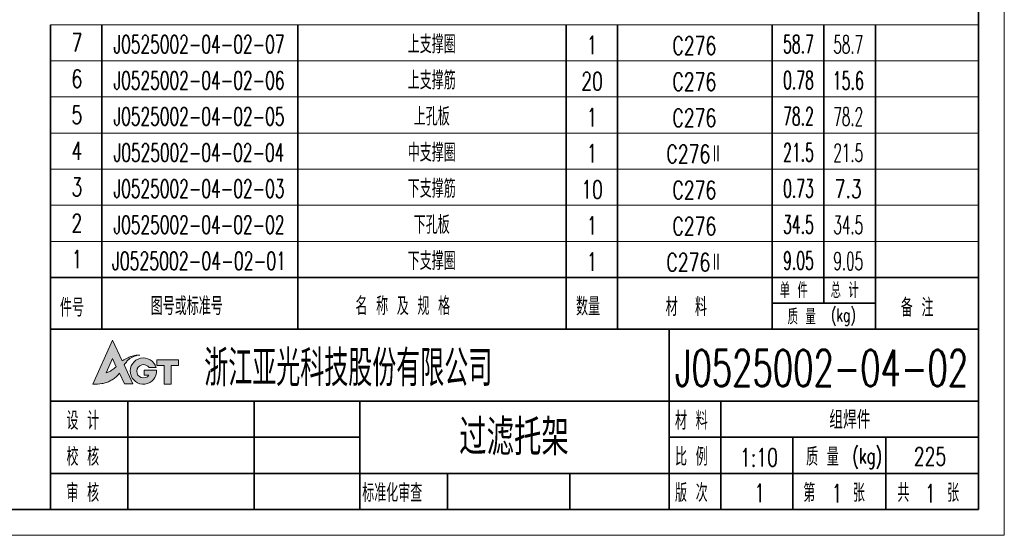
# Model space of a CAD drawing. Header units: millimetres. Extents: x -250 to 3950, y -50 to 2920.
# Tile 5 of 8: x 2040 to 3950, y -50 to 950. Entities that reach past the tile are written whole.
import ezdxf
from ezdxf.enums import TextEntityAlignment as Align

# ---------------------------------------------------------------- set-up
doc = ezdxf.new("R2010")
doc.units = ezdxf.units.MM
doc.header["$LTSCALE"] = 3
doc.linetypes.add('DASHED', pattern=[19.05, 12.7, -6.35])
doc.layers.add('YGJ不打印图层', color=250, linetype='Continuous', lineweight=35, plot=False)
for name, color, linetype, lineweight in [('YGJ波浪线', 3, 'Continuous', 15), ('YGJ粗实线', 7, 'Continuous', 35), ('YGJ细实线', 3, 'Continuous', 15), ('YGJ细虚线', 2, 'DASHED', 15)]:
    doc.layers.add(name, color=color, linetype=linetype, lineweight=lineweight)
doc.styles.add('标准', font='romans.shx', dxfattribs={"width": 0.7, "bigfont": 'hzdx.shx'})

# ---------------------------------------------------------------- blocks, each defined once
blk = doc.blocks.new('*U142')
at = {"layer": 'YGJ粗实线'}
for p in [(390, 287), (0, 0)]:
    blk.add_line(p, (390, 0), dxfattribs=at)
at = {"layer": 'YGJ细实线'}
for p in [(395, 292), (-25, -5)]:
    blk.add_line(p, (395, -5), dxfattribs=at)
blk = doc.blocks.new('图标')
at = {"layer": 'YGJ细实线', "true_color": 0x0194a4}
h = blk.add_hatch(color=134, dxfattribs=at)
h.dxf.hatch_style = 1
edge = h.paths.add_edge_path()
edge.add_line((3171, -778.12), (3171.97, -780.18))
edge.add_line((3171.97, -780.18), (3173.62, -780.18))
edge.add_line((3173.62, -780.18), (3171.94, -776.47))
edge.add_spline(control_points=[(3171.94, -776.47), (3172.04, -776.33), (3172.28, -776.01), (3172.66, -775.54), (3173.17, -775.17), (3173.69, -774.88), (3174.3, -774.67), (3174.74, -774.61), (3174.99, -774.57)], knot_values=[0, 0, 0, 0, 0.506127, 1.21303, 1.808166, 2.393737, 2.961146, 3.730688, 3.730688, 3.730688, 3.730688], degree=3, periodic=0)
edge.add_spline(control_points=[(3174.99, -774.57), (3174.82, -774.57), (3174.47, -774.56), (3173.96, -774.65), (3173.44, -774.78), (3172.96, -774.98), (3172.46, -775.19), (3172.01, -775.44), (3171.7, -775.62), (3171.54, -775.71)], knot_values=[0, 0, 0, 0, 0.51474, 1.050592, 1.532108, 2.126606, 2.609842, 3.144291, 3.68733, 3.68733, 3.68733, 3.68733], degree=3, periodic=0)
edge.add_line((3171.54, -775.71), (3169.66, -771.68))
edge.add_line((3169.66, -771.68), (3165.83, -780.24))
edge.add_spline(control_points=[(3165.83, -780.24), (3166.43, -780.23), (3167.33, -780.21), (3168.46, -779.89), (3169.27, -779.6), (3169.96, -779.12), (3170.58, -778.65), (3170.88, -778.27), (3171, -778.12)], knot_values=[0, 0, 0, 0, 1.794018, 2.686483, 3.50397, 4.356695, 5.212459, 5.80159, 5.80159, 5.80159, 5.80159], degree=3, periodic=0)
edge = h.paths.add_edge_path(flags=16)
edge.add_spline(control_points=[(3170.4, -776.84), (3170.28, -776.94), (3170.07, -777.1), (3169.76, -777.36), (3169.45, -777.56), (3169.12, -777.78), (3168.79, -777.93), (3168.56, -777.98), (3168.46, -778.01)], knot_values=[0, 0, 0, 0, 0.461656, 0.781514, 1.214544, 1.57739, 1.966104, 2.284035, 2.284035, 2.284035, 2.284035], degree=3, periodic=0)
edge.add_line((3168.46, -778.01), (3169.69, -775.27))
edge.add_line((3169.69, -775.27), (3170.4, -776.84))
h = blk.add_hatch(color=134, dxfattribs=at)
h.dxf.hatch_style = 1
h.paths.add_polyline_path([(3178.21, -777.51), (3175.84, -777.51), (3175.84, -778.49), (3176.72, -778.49, -3.223034), (3176.78, -777.02), (3178.12, -777.02, 2.021246), (3175.66, -780.24, 0.434957)])
h = blk.add_hatch(color=134, dxfattribs=at)
h.dxf.hatch_style = 1
h.paths.add_polyline_path([(3178.27, -776.35), (3178.27, -776.62), (3179.71, -776.62), (3179.71, -780.24), (3181.02, -780.24), (3181.02, -776.62), (3182.47, -776.62), (3182.47, -775.51), (3178.27, -775.51)])
at = {"layer": 'YGJ细实线', "color": 134, "true_color": 0x0194a4}
for p, q in [((3165.83, -780.24), (3169.66, -771.68)), ((3171.54, -775.71), (3169.66, -771.68)), ((3168.46, -778.01), (3169.69, -775.27)), ((3170.4, -776.84), (3169.69, -775.27)), ((3173.62, -780.18), (3171.94, -776.47)), ((3176.78, -777.02), (3178.12, -777.02)), ((3178.27, -775.51), (3182.47, -775.51)), ((3178.27, -775.51), (3178.27, -776.35)), ((3178.27, -775.51), (3178.27, -776.62)), ((3178.27, -776.62), (3179.71, -776.62)), ((3179.71, -776.62), (3179.71, -780.24)), ((3181.02, -776.62), (3182.47, -776.62)), ((3181.02, -776.62), (3181.02, -780.24)), ((3182.47, -775.51), (3182.47, -776.62)), ((3171.97, -780.18), (3171, -778.12)), ((3175.84, -778.49), (3175.84, -777.51)), ((3175.84, -777.51), (3178.21, -777.51)), ((3175.84, -778.49), (3176.72, -778.49)), ((3171.97, -780.18), (3173.62, -780.18)), ((3179.71, -780.24), (3181.02, -780.24))]:
    blk.add_line(p, q, dxfattribs=at)
for centre, radius, start, end in [((3175.66, -777.69), 2.55, 15.2946, 4.0279), ((3175.68, -777.72), 1.3, 32.4416, 323.4921)]:
    blk.add_arc(centre, radius, start, end, dxfattribs=at)
for points in [[(3171.54, -775.71), (3172.01, -775.44), (3172.48, -775.19), (3172.92, -774.99), (3173.48, -774.78), (3173.95, -774.66), (3174.48, -774.58), (3174.99, -774.57)], [(3174.99, -774.57), (3174.23, -774.71), (3173.7, -774.9), (3173.18, -775.17), (3172.71, -775.53), (3172.24, -776.07), (3171.94, -776.47)], [(3168.46, -778.01), (3168.77, -777.92), (3169.12, -777.77), (3169.43, -777.57), (3169.79, -777.33), (3170.03, -777.13), (3170.4, -776.84)], [(3171, -778.12), (3170.62, -778.57), (3169.96, -779.12), (3169.24, -779.58), (3168.48, -779.88), (3167.62, -780.11), (3165.83, -780.24)]]:
    blk.add_spline(points, degree=3, dxfattribs=at)
blk = doc.blocks.new('HC_BTL_BLK')
at = {"layer": 'YGJ不打印图层'}
for p, q in [((-140.5, 21), (-140.5, 0)), ((-79.27, 7), (-79.27, 0))]:
    blk.add_line(p, q, dxfattribs=at)
at = {"layer": 'YGJ粗实线'}
for p, q in [((-180, 35), (0, 35)), ((-180, 35), (-180, 0)), ((-60, 35), (-60, 0)), ((0, 0), (0, 35)), ((-180, 21), (-60, 21)), ((-165, 21), (-165, 0)), ((-120, 21), (-120, 0)), ((-60, 21), (0, 21)), ((-50, 7), (-50, 21)), ((-120, 14), (-180, 14)), ((0, 14), (-60, 14)), ((-36, 7), (-36, 14)), ((-18, 7), (-18, 14)), ((-120, 7), (-180, 7)), ((-60, 7), (-120, 7)), ((-103, 7), (-103, 0)), ((0, 7), (-60, 7)), ((-60, 7), (-60, 0)), ((-60, 7), (-60, 0)), ((-50, 0), (-50, 7)), ((-36, 0), (-36, 7)), ((-18, 0), (-18, 7)), ((-180, 0), (0, 0))]:
    blk.add_line(p, q, dxfattribs=at)
at = {"layer": 'YGJ细实线'}
blk.add_blockref('图标', (-3337.63, 804.53), dxfattribs=at)
at = {"layer": 'YGJ粗实线', "style": '标准', "width": 0.7}
for s, height, p in [('设 计', 3.5, (-176.89, 15.48)), ('材 料', 3.5, (-58.86, 15.48)), ('校 核', 3.5, (-176.89, 8.48)), ('比 例', 3.5, (-58.86, 8.48)), ('质 量', 3.5, (-33.44, 8.48)), ('(kg)', 3, (-24.46, 8.9)), ('审 核', 3.5, (-176.89, 1.48)), ('标准化审查', 3.5, (-119.53, 1.48)), ('版 次', 3.5, (-58.86, 1.48)), ('第    张', 3.5, (-33.99, 1.48)), ('共    张', 3.5, (-15.73, 1.48))]:
    blk.add_text(s, height=height, dxfattribs=at).set_placement(p)
at = {"layer": 'YGJ粗实线', "style": '标准'}
for tag, p, width in [('设计', (-163.61, 15.42), 0.7), ('设计日期', (-139.9, 15.53), 0.5), ('校核', (-163.62, 8.27), 0.7), ('校核日期', (-139.91, 8.15), 0.5), ('审核', (-163.9, 1.17), 0.7), ('审核日期', (-139.93, 1.47), 0.5), ('标准化', (-102.02, 1.32), 0.7), ('标准化日期', (-78.22, 1.4), 0.5)]:
    blk.add_attdef(tag, p, '', height=3.5, dxfattribs=dict(at, width=width))
at = {"layer": 'YGJ细虚线', "style": '标准', "width": 0.7}
blk.add_text('浙江亚光科技股份有限公司', height=7, dxfattribs=at).set_placement((-150.17, 23.91))
at = {"layer": 'YGJ细虚线', "style": '标准'}
blk.add_attdef('图样代号', text='', height=7, dxfattribs=at).set_placement((-58.84, 23.93), (-2.02, 23.93), align=Align.FIT)
at = {"layer": 'YGJ细虚线', "color": 2, "style": '标准'}
blk.add_attdef('材料名称', text='', height=3.5, dxfattribs=at).set_placement((-48.51, 15.65), (-1.4, 15.65), align=Align.FIT)
at = {"layer": 'YGJ细虚线', "style": '标准'}
blk.add_attdef('图样名称', text='', height=7, rotation=359.9203, dxfattribs=at).set_placement((-118.11, 10.54), (-62.08, 10.46), align=Align.FIT)
at = {"layer": 'YGJ细虚线', "style": '标准', "width": 0.7}
for tag, p in [('比例', (-42.58, 8.34)), ('版本号', (-42.46, 1.45)), ('页码', (-27.44, 1.39)), ('页数', (-9.32, 1.39))]:
    blk.add_attdef(tag, text='', height=3.5, dxfattribs=at).set_placement(p, align=Align.CENTER)
at = {"layer": 'YGJ细虚线', "color": 2, "style": '标准', "width": 0.7}
blk.add_attdef('重量', text='', height=3.5, dxfattribs=at).set_placement((-9.41, 8.55), align=Align.CENTER)
blk = doc.blocks.new('mx$INVTITLE')
at = {"layer": 'YGJ粗实线'}
for p, q in [((0, 10), (-180, 10)), ((-180, 0), (-180, 10)), ((-170, 0), (-170, 10)), ((-132, 0), (-132, 10)), ((-80, 0), (-80, 10)), ((-70, 0), (-70, 10)), ((-40, 0), (-40, 10)), ((-30, 10), (-30, 5)), ((-20, 0), (-20, 10)), ((0, 0), (0, 10)), ((-20, 5), (-40, 5)), ((-180, 0), (0, 0))]:
    blk.add_line(p, q, dxfattribs=at)
at = {"layer": 'YGJ细虚线', "style": '标准', "width": 0.7}
for s, height, p in [('单 件', 3, (-38.56, 6)), ('总 计', 3, (-28.68, 6)), ('件号', 3.5, (-178.15, 2.41)), ('图号或标准号', 3.5, (-160.55, 2.7)), ('名 称 及 规 格', 3.5, (-120.84, 2.7)), ('数量', 3.5, (-78.06, 2.61)), ('材  料', 3.5, (-60.68, 2.54)), ('备 注', 3.5, (-15.07, 2.41)), ('质 量', 3, (-37.01, 0.89)), ('(kg)', 2.5, (-28.62, 1.48))]:
    blk.add_text(s, height=height, dxfattribs=at).set_placement(p)
blk = doc.blocks.new('mx')
for p, q in [((-170, 0), (-170, 7)), ((-132, 0), (-132, 7)), ((-80, 0), (-80, 7)), ((-70, 0), (-70, 7)), ((-40, 0), (-40, 7)), ((-30, 0), (-30, 7)), ((-20, 0), (-20, 7)), ((0, 0), (0, 7))]:
    blk.add_line(p, q)
at = {"layer": 'YGJ粗实线'}
blk.add_line((-180, 0), (-180, 7), dxfattribs=at)
at = {"layer": 'YGJ细实线'}
for p, q in [((0, 7), (-180, 7)), ((0, 0), (-180, 0))]:
    blk.add_line(p, q, dxfattribs=at)
at = {"layer": 'YGJ细虚线', "style": '标准', "width": 0.7}
for tag, p in [('序号', (-174.87, 1.79)), ('数量', (-74.95, 1.3)), ('单重', (-34.93, 1.51)), ('总重', (-25.27, 1.42))]:
    blk.add_attdef(tag, text='', height=3.5, dxfattribs=at).set_placement(p, align=Align.CENTER)
at = {"layer": 'YGJ细虚线', "style": '标准'}
for tag, p, p2 in [('图号或标准号', (-169.36, 1.46), (-133.02, 1.46)), ('名称及规格型号', (-130.92, 1.46), (-81.17, 1.46)), ('材料', (-69.2, 1.19), (-41.03, 1.19)), ('备注', (-19.06, 1.51), (-0.99, 1.51))]:
    blk.add_attdef(tag, text='', height=3.5, dxfattribs=at).set_placement(p, p2, align=Align.FIT)

msp = doc.modelspace()

# ---------------------------------------------------------------- block references
at = {"layer": 'YGJ波浪线', "ltscale": 0.833333, "xscale": 10, "yscale": 10, "zscale": 10}
msp.add_blockref('*U142', (0, 0), dxfattribs=at)
at = {"layer": 'YGJ波浪线', "xscale": 10, "yscale": 10, "zscale": 10}
msp.add_blockref('mx$INVTITLE', (3900, 350), dxfattribs=at)
at = {"layer": 'YGJ波浪线', "ltscale": 0.833333}
ref = msp.add_blockref('HC_BTL_BLK', (3900, 0), dxfattribs=dict(at, xscale=10, yscale=10, zscale=10))
ref.add_attrib('图样名称', '过滤托架', dxfattribs={"layer": 'YGJ细虚线', "height": 70, "rotation": 359.920282, "style": '标准', "width": 0.8}).set_placement((2999.042, 105.015), align=Align.CENTER)
ref.add_attrib('图样代号', 'J0525002-04-02', dxfattribs={"layer": 'YGJ细虚线', "height": 70, "style": '标准', "width": 0.59805}).set_placement((3311.609, 239.321), (3879.756, 239.321), align=Align.FIT)
ref.add_attrib('比例', '1:10', dxfattribs={"layer": 'YGJ细虚线', "height": 35, "style": '标准', "width": 0.7}).set_placement((3474.219, 83.398), align=Align.CENTER)
ref.add_attrib('页码', '1', dxfattribs={"layer": 'YGJ细虚线', "height": 35, "style": '标准', "width": 0.7}).set_placement((3625.559, 13.904), align=Align.CENTER)
ref.add_attrib('页数', '1', dxfattribs={"layer": 'YGJ细虚线', "height": 35, "style": '标准', "width": 0.7}).set_placement((3806.753, 13.904), align=Align.CENTER)
ref.add_attrib('版本号', '1', dxfattribs={"layer": 'YGJ细虚线', "height": 35, "style": '标准', "width": 0.7}).set_placement((3475.425, 14.538), align=Align.CENTER)
ref.add_attrib('材料名称', '组焊件', dxfattribs={"layer": 'YGJ细虚线', "color": 2, "height": 35, "style": '标准', "width": 0.8}).set_placement((3650.442, 156.54), align=Align.CENTER)
ref.add_attrib('重量', '225', dxfattribs={"layer": 'YGJ细虚线', "color": 2, "height": 35, "style": '标准', "width": 0.7}).set_placement((3805.898, 85.502), align=Align.CENTER)
at = {"layer": 'YGJ粗实线'}
ref = msp.add_blockref('mx', (3900, 870), dxfattribs=dict(at, xscale=10, yscale=10, zscale=10))
ref.add_attrib('序号', '7', dxfattribs={"layer": 'YGJ细虚线', "height": 35, "style": '标准', "width": 0.7}).set_placement((2151.304, 887.868), align=Align.CENTER)
ref.add_attrib('图号或标准号', 'J0525002-04-02-07', dxfattribs={"layer": 'YGJ细虚线', "height": 35, "style": '标准', "width": 0.624821}).set_placement((2388.074, 884.647), align=Align.CENTER)
ref.add_attrib('名称及规格型号', '上支撑圈', dxfattribs={"layer": 'YGJ细虚线', "height": 35, "style": '标准', "width": 0.7}).set_placement((2839.573, 884.637), align=Align.CENTER)
ref.add_attrib('数量', '1', dxfattribs={"layer": 'YGJ细虚线', "height": 35, "style": '标准', "width": 0.7}).set_placement((3150.461, 883.012), align=Align.CENTER)
ref.add_attrib('材料', 'C276', dxfattribs={"layer": 'YGJ细虚线', "height": 35, "style": '标准', "width": 0.7}).set_placement((3348.891, 881.909), align=Align.CENTER)
ref.add_attrib('单重', '58.7', dxfattribs={"layer": 'YGJ细虚线', "height": 35, "style": '标准', "width": 0.568174}).set_placement((3550.727, 885.115), align=Align.CENTER)
ref.add_attrib('总重', '58.7', dxfattribs={"layer": 'YGJ细虚线', "height": 35, "style": '标准', "width": 0.548832}).set_placement((3647.309, 884.239), align=Align.CENTER)
ref = msp.add_blockref('mx', (3900, 800), dxfattribs=dict(at, xscale=10, yscale=10, zscale=10))
ref.add_attrib('序号', '6', dxfattribs={"layer": 'YGJ细虚线', "height": 35, "style": '标准', "width": 0.7}).set_placement((2151.304, 817.868), align=Align.CENTER)
ref.add_attrib('图号或标准号', 'J0525002-04-02-06', dxfattribs={"layer": 'YGJ细虚线', "height": 35, "style": '标准', "width": 0.624821}).set_placement((2388.074, 814.647), align=Align.CENTER)
ref.add_attrib('名称及规格型号', '上支撑筋', dxfattribs={"layer": 'YGJ细虚线', "height": 35, "style": '标准', "width": 0.7}).set_placement((2839.573, 814.637), align=Align.CENTER)
ref.add_attrib('数量', '20', dxfattribs={"layer": 'YGJ细虚线', "height": 35, "style": '标准', "width": 0.7}).set_placement((3150.461, 813.012), align=Align.CENTER)
ref.add_attrib('材料', 'C276', dxfattribs={"layer": 'YGJ细虚线', "height": 35, "style": '标准', "width": 0.7}).set_placement((3348.891, 811.909), align=Align.CENTER)
ref.add_attrib('单重', '0.78', dxfattribs={"layer": 'YGJ细虚线', "height": 35, "style": '标准', "width": 0.568174}).set_placement((3550.727, 815.115), align=Align.CENTER)
ref.add_attrib('总重', '15.6', dxfattribs={"layer": 'YGJ细虚线', "height": 35, "style": '标准', "width": 0.575824}).set_placement((3647.309, 814.239), align=Align.CENTER)
ref = msp.add_blockref('mx', (3900, 730), dxfattribs=dict(at, xscale=10, yscale=10, zscale=10))
ref.add_attrib('序号', '5', dxfattribs={"layer": 'YGJ细虚线', "height": 35, "style": '标准', "width": 0.7}).set_placement((2151.304, 747.868), align=Align.CENTER)
ref.add_attrib('图号或标准号', 'J0525002-04-02-05', dxfattribs={"layer": 'YGJ细虚线', "height": 35, "style": '标准', "width": 0.624821}).set_placement((2388.074, 744.647), align=Align.CENTER)
ref.add_attrib('名称及规格型号', '上孔板', dxfattribs={"layer": 'YGJ细虚线', "height": 35, "style": '标准', "width": 0.7}).set_placement((2839.573, 744.637), align=Align.CENTER)
ref.add_attrib('数量', '1', dxfattribs={"layer": 'YGJ细虚线', "height": 35, "style": '标准', "width": 0.7}).set_placement((3150.461, 743.012), align=Align.CENTER)
ref.add_attrib('材料', 'C276', dxfattribs={"layer": 'YGJ细虚线', "height": 35, "style": '标准', "width": 0.7}).set_placement((3348.891, 741.909), align=Align.CENTER)
ref.add_attrib('单重', '78.2', dxfattribs={"layer": 'YGJ细虚线', "height": 35, "style": '标准', "width": 0.568174}).set_placement((3550.727, 745.115), align=Align.CENTER)
ref.add_attrib('总重', '78.2', dxfattribs={"layer": 'YGJ细虚线', "height": 35, "style": '标准', "width": 0.548832}).set_placement((3647.309, 744.239), align=Align.CENTER)
ref = msp.add_blockref('mx', (3900, 660), dxfattribs=dict(at, xscale=10, yscale=10, zscale=10))
ref.add_attrib('序号', '4', dxfattribs={"layer": 'YGJ细虚线', "height": 35, "style": '标准', "width": 0.7}).set_placement((2151.304, 677.868), align=Align.CENTER)
ref.add_attrib('图号或标准号', 'J0525002-04-02-04', dxfattribs={"layer": 'YGJ细虚线', "height": 35, "style": '标准', "width": 0.623036}).set_placement((2388.074, 674.647), align=Align.CENTER)
ref.add_attrib('名称及规格型号', '中支撑圈', dxfattribs={"layer": 'YGJ细虚线', "height": 35, "style": '标准', "width": 0.7}).set_placement((2839.573, 674.637), align=Align.CENTER)
ref.add_attrib('数量', '1', dxfattribs={"layer": 'YGJ细虚线', "height": 35, "style": '标准', "width": 0.7}).set_placement((3150.461, 673.012), align=Align.CENTER)
ref.add_attrib('材料', 'C276Ⅱ', dxfattribs={"layer": 'YGJ细虚线', "height": 35, "style": '标准', "width": 0.7}).set_placement((3348.891, 671.909), align=Align.CENTER)
ref.add_attrib('单重', '21.5', dxfattribs={"layer": 'YGJ细虚线', "height": 35, "style": '标准', "width": 0.568174}).set_placement((3550.727, 675.115), align=Align.CENTER)
ref.add_attrib('总重', '21.5', dxfattribs={"layer": 'YGJ细虚线', "height": 35, "style": '标准', "width": 0.548832}).set_placement((3647.309, 674.239), align=Align.CENTER)
ref = msp.add_blockref('mx', (3900, 590), dxfattribs=dict(at, xscale=10, yscale=10, zscale=10))
ref.add_attrib('序号', '3', dxfattribs={"layer": 'YGJ细虚线', "height": 35, "style": '标准', "width": 0.7}).set_placement((2151.304, 607.868), align=Align.CENTER)
ref.add_attrib('图号或标准号', 'J0525002-04-02-03', dxfattribs={"layer": 'YGJ细虚线', "height": 35, "style": '标准', "width": 0.624821}).set_placement((2388.074, 604.647), align=Align.CENTER)
ref.add_attrib('名称及规格型号', '下支撑筋', dxfattribs={"layer": 'YGJ细虚线', "height": 35, "style": '标准', "width": 0.7}).set_placement((2839.573, 604.637), align=Align.CENTER)
ref.add_attrib('数量', '10', dxfattribs={"layer": 'YGJ细虚线', "height": 35, "style": '标准', "width": 0.7}).set_placement((3150.461, 603.012), align=Align.CENTER)
ref.add_attrib('材料', 'C276', dxfattribs={"layer": 'YGJ细虚线', "height": 35, "style": '标准', "width": 0.7}).set_placement((3348.891, 601.909), align=Align.CENTER)
ref.add_attrib('单重', '0.73', dxfattribs={"layer": 'YGJ细虚线', "height": 35, "style": '标准', "width": 0.568174}).set_placement((3550.727, 605.115), align=Align.CENTER)
ref.add_attrib('总重', '7.3', dxfattribs={"layer": 'YGJ细虚线', "height": 35, "style": '标准', "width": 0.7}).set_placement((3647.309, 604.239), align=Align.CENTER)
ref = msp.add_blockref('mx', (3900, 520), dxfattribs=dict(at, xscale=10, yscale=10, zscale=10))
ref.add_attrib('序号', '2', dxfattribs={"layer": 'YGJ细虚线', "height": 35, "style": '标准', "width": 0.7}).set_placement((2151.304, 537.868), align=Align.CENTER)
ref.add_attrib('图号或标准号', 'J0525002-04-02-02', dxfattribs={"layer": 'YGJ细虚线', "height": 35, "style": '标准', "width": 0.624821}).set_placement((2388.074, 534.647), align=Align.CENTER)
ref.add_attrib('名称及规格型号', '下孔板', dxfattribs={"layer": 'YGJ细虚线', "height": 35, "style": '标准', "width": 0.7}).set_placement((2839.573, 534.637), align=Align.CENTER)
ref.add_attrib('数量', '1', dxfattribs={"layer": 'YGJ细虚线', "height": 35, "style": '标准', "width": 0.7}).set_placement((3150.461, 533.012), align=Align.CENTER)
ref.add_attrib('材料', 'C276', dxfattribs={"layer": 'YGJ细虚线', "height": 35, "style": '标准', "width": 0.7}).set_placement((3348.891, 531.909), align=Align.CENTER)
ref.add_attrib('单重', '34.5', dxfattribs={"layer": 'YGJ细虚线', "height": 35, "style": '标准', "width": 0.568174}).set_placement((3550.727, 535.115), align=Align.CENTER)
ref.add_attrib('总重', '34.5', dxfattribs={"layer": 'YGJ细虚线', "height": 35, "style": '标准', "width": 0.548832}).set_placement((3647.309, 534.239), align=Align.CENTER)
ref = msp.add_blockref('mx', (3900, 450), dxfattribs=dict(at, xscale=10, yscale=10, zscale=10))
ref.add_attrib('序号', '1', dxfattribs={"layer": 'YGJ细虚线', "height": 35, "style": '标准', "width": 0.7}).set_placement((2151.304, 467.868), align=Align.CENTER)
ref.add_attrib('图号或标准号', 'J0525002-04-02-01', dxfattribs={"layer": 'YGJ细虚线', "height": 35, "style": '标准', "width": 0.635751}).set_placement((2388.074, 464.647), align=Align.CENTER)
ref.add_attrib('名称及规格型号', '下支撑圈', dxfattribs={"layer": 'YGJ细虚线', "height": 35, "style": '标准', "width": 0.7}).set_placement((2839.573, 464.637), align=Align.CENTER)
ref.add_attrib('数量', '1', dxfattribs={"layer": 'YGJ细虚线', "height": 35, "style": '标准', "width": 0.7}).set_placement((3150.461, 463.012), align=Align.CENTER)
ref.add_attrib('材料', 'C276Ⅱ', dxfattribs={"layer": 'YGJ细虚线', "height": 35, "style": '标准', "width": 0.7}).set_placement((3348.891, 461.909), align=Align.CENTER)
ref.add_attrib('单重', '9.05', dxfattribs={"layer": 'YGJ细虚线', "height": 35, "style": '标准', "width": 0.568174}).set_placement((3550.727, 465.115), align=Align.CENTER)
ref.add_attrib('总重', '9.05', dxfattribs={"layer": 'YGJ细虚线', "height": 35, "style": '标准', "width": 0.548832}).set_placement((3647.309, 464.239), align=Align.CENTER)

doc.saveas('drawing.dxf')
